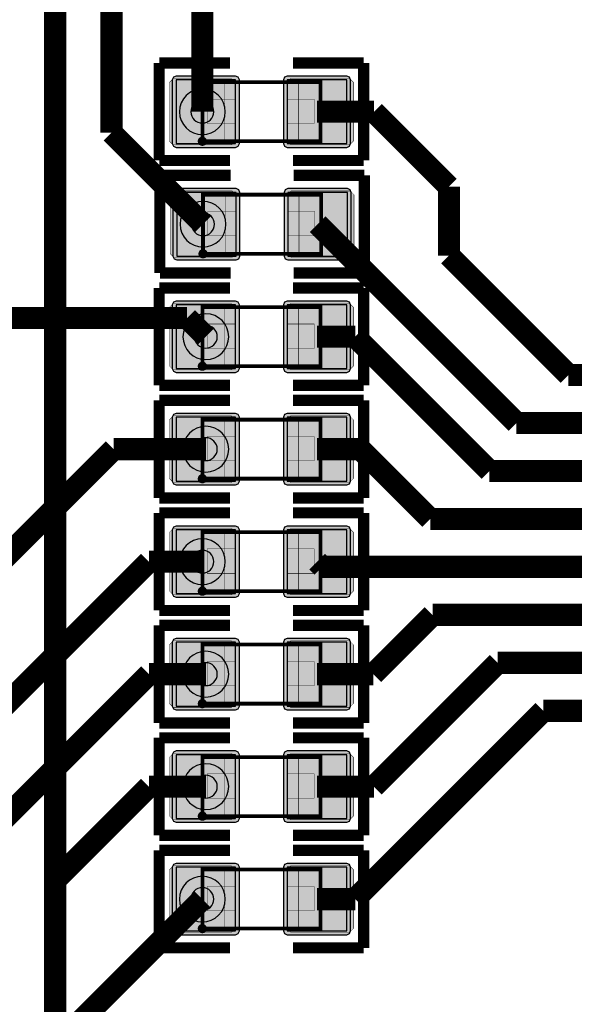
# Model space of a CAD drawing. Header units: millimetres. Extents: x -8 to 125, y -6 to 113.
# Tile 11 of 142: x 16 to 23, y 45 to 58. Entities that reach past the tile are written whole.
import ezdxf

# ---------------------------------------------------------------- set-up
doc = ezdxf.new("R2010")
doc.units = ezdxf.units.MM
for name, color, linetype, true_color in [('Bottom Layer', 7, 'Continuous', 0x0000ff), ('Component Marking Layer', 7, 'Continuous', 0x66ffcc), ('Component Shape Layer', 7, 'Continuous', 0x00cccc), ('Hole Layer', 7, 'Continuous', 0x222222), ('Inner1', 7, 'Continuous', 0x999966), ('Multi-Layer', 7, 'Continuous', 0xc0c0c0), ('Pin Soldering Layer', 7, 'Continuous', 0xcc9999), ('Top Layer', 7, 'Continuous', 0xff0000), ('Top Paste Mask Layer', 7, 'Continuous', 0x808080), ('Top Silkscreen Layer', 7, 'Continuous', 0xffcc00), ('Top Solder Mask Layer', 7, 'Continuous', 0x800080)]:
    doc.layers.add(name, color=color, linetype=linetype, true_color=true_color)

msp = doc.modelspace()

# ---------------------------------------------------------------- hatches: boundary and pattern name
at = {"layer": 'Component Marking Layer'}
for points in [[(18.19, 56.75, 1), (18.31, 56.75, 1)], [(18.199, 55.226, 1), (18.319, 55.226, 1)], [(18.19, 53.702, 1), (18.31, 53.702, 1)], [(18.19, 52.178, 1), (18.31, 52.178, 1)], [(18.19, 50.654, 1), (18.31, 50.654, 1)], [(18.19, 49.13, 1), (18.31, 49.13, 1)], [(18.19, 47.606, 1), (18.31, 47.606, 1)], [(18.19, 46.082, 1), (18.31, 46.082, 1)]]:
    msp.add_hatch(color=256, dxfattribs=at).paths.add_polyline_path(points)
at = {"layer": 'Pin Soldering Layer'}
for points in [[(18.25, 56.75), (18.25, 57.55), (18.55, 57.55), (18.55, 56.75)], [(19.85, 56.75), (19.85, 57.55), (19.55, 57.55), (19.55, 56.75)], [(18.259, 55.226), (18.259, 56.026), (18.559, 56.026), (18.559, 55.226)], [(19.859, 55.226), (19.859, 56.026), (19.559, 56.026), (19.559, 55.226)], [(18.25, 53.702), (18.25, 54.502), (18.55, 54.502), (18.55, 53.702)], [(19.85, 53.702), (19.85, 54.502), (19.55, 54.502), (19.55, 53.702)], [(18.25, 52.178), (18.25, 52.978), (18.55, 52.978), (18.55, 52.178)], [(19.85, 52.178), (19.85, 52.978), (19.55, 52.978), (19.55, 52.178)], [(18.25, 50.654), (18.25, 51.454), (18.55, 51.454), (18.55, 50.654)], [(19.85, 50.654), (19.85, 51.454), (19.55, 51.454), (19.55, 50.654)], [(18.25, 49.13), (18.25, 49.93), (18.55, 49.93), (18.55, 49.13)], [(19.85, 49.13), (19.85, 49.93), (19.55, 49.93), (19.55, 49.13)], [(18.25, 47.606), (18.25, 48.406), (18.55, 48.406), (18.55, 47.606)], [(19.85, 47.606), (19.85, 48.406), (19.55, 48.406), (19.55, 47.606)], [(18.25, 46.082), (18.25, 46.882), (18.55, 46.882), (18.55, 46.082)], [(19.85, 46.082), (19.85, 46.882), (19.55, 46.882), (19.55, 46.082)]]:
    msp.add_hatch(color=256, dxfattribs=at).paths.add_polyline_path(points)
at = {"layer": 'Top Layer'}
for points in [[(17.893, 57.582), (17.893, 56.718), (18.7, 56.718), (18.7, 57.582)], [(19.4, 57.582), (19.4, 56.718), (20.207, 56.718), (20.207, 57.582)], [(17.902, 56.058), (17.902, 55.194), (18.709, 55.194), (18.709, 56.058)], [(19.409, 56.058), (19.409, 55.194), (20.215, 55.194), (20.215, 56.058)], [(17.893, 54.534), (17.893, 53.67), (18.7, 53.67), (18.7, 54.534)], [(19.4, 54.534), (19.4, 53.67), (20.207, 53.67), (20.207, 54.534)], [(17.893, 53.01), (17.893, 52.146), (18.7, 52.146), (18.7, 53.01)], [(19.4, 53.01), (19.4, 52.146), (20.207, 52.146), (20.207, 53.01)], [(17.893, 51.486), (17.893, 50.622), (18.7, 50.622), (18.7, 51.486)], [(19.4, 51.486), (19.4, 50.622), (20.207, 50.622), (20.207, 51.486)], [(17.893, 49.962), (17.893, 49.098), (18.7, 49.098), (18.7, 49.962)], [(19.4, 49.962), (19.4, 49.098), (20.207, 49.098), (20.207, 49.962)], [(17.893, 48.438), (17.893, 47.574), (18.7, 47.574), (18.7, 48.438)], [(19.4, 48.438), (19.4, 47.574), (20.207, 47.574), (20.207, 48.438)], [(17.893, 46.914), (17.893, 46.05), (18.7, 46.05), (18.7, 46.914)], [(19.4, 46.914), (19.4, 46.05), (20.207, 46.05), (20.207, 46.914)]]:
    msp.add_hatch(color=256, dxfattribs=at).paths.add_polyline_path(points)
at = {"layer": 'Top Paste Mask Layer'}
for points in [[(18.695, 57.55), (18.695, 57.322), (18.315, 57.322), (18.315, 56.992), (18.695, 56.992), (18.695, 56.75), (18.645, 56.7), (17.855, 56.7), (17.805, 56.75), (17.805, 57.55), (17.855, 57.6), (18.645, 57.6)], [(20.245, 57.6), (19.445, 57.6), (19.395, 57.55), (19.395, 57.322), (19.765, 57.322), (19.765, 56.992), (19.395, 56.992), (19.395, 56.75), (19.445, 56.7), (20.245, 56.7), (20.295, 56.75), (20.295, 57.55)], [(18.704, 56.026), (18.704, 55.798), (18.324, 55.798), (18.324, 55.468), (18.704, 55.468), (18.704, 55.226), (18.654, 55.176), (17.864, 55.176), (17.814, 55.226), (17.814, 56.026), (17.864, 56.076), (18.654, 56.076)], [(20.254, 56.076), (19.454, 56.076), (19.404, 56.026), (19.404, 55.798), (19.774, 55.798), (19.774, 55.468), (19.404, 55.468), (19.404, 55.226), (19.454, 55.176), (20.254, 55.176), (20.304, 55.226), (20.304, 56.026)], [(18.695, 54.502), (18.695, 54.274), (18.315, 54.274), (18.315, 53.944), (18.695, 53.944), (18.695, 53.702), (18.645, 53.652), (17.855, 53.652), (17.805, 53.702), (17.805, 54.502), (17.855, 54.552), (18.645, 54.552)], [(20.245, 54.552), (19.445, 54.552), (19.395, 54.502), (19.395, 54.274), (19.765, 54.274), (19.765, 53.944), (19.395, 53.944), (19.395, 53.702), (19.445, 53.652), (20.245, 53.652), (20.295, 53.702), (20.295, 54.502)], [(18.695, 52.978), (18.695, 52.75), (18.315, 52.75), (18.315, 52.42), (18.695, 52.42), (18.695, 52.178), (18.645, 52.128), (17.855, 52.128), (17.805, 52.178), (17.805, 52.978), (17.855, 53.028), (18.645, 53.028)], [(20.245, 53.028), (19.445, 53.028), (19.395, 52.978), (19.395, 52.75), (19.765, 52.75), (19.765, 52.42), (19.395, 52.42), (19.395, 52.178), (19.445, 52.128), (20.245, 52.128), (20.295, 52.178), (20.295, 52.978)], [(18.695, 51.454), (18.695, 51.226), (18.315, 51.226), (18.315, 50.896), (18.695, 50.896), (18.695, 50.654), (18.645, 50.604), (17.855, 50.604), (17.805, 50.654), (17.805, 51.454), (17.855, 51.504), (18.645, 51.504)], [(20.245, 51.504), (19.445, 51.504), (19.395, 51.454), (19.395, 51.226), (19.765, 51.226), (19.765, 50.896), (19.395, 50.896), (19.395, 50.654), (19.445, 50.604), (20.245, 50.604), (20.295, 50.654), (20.295, 51.454)], [(18.695, 49.93), (18.695, 49.702), (18.315, 49.702), (18.315, 49.372), (18.695, 49.372), (18.695, 49.13), (18.645, 49.08), (17.855, 49.08), (17.805, 49.13), (17.805, 49.93), (17.855, 49.98), (18.645, 49.98)], [(20.245, 49.98), (19.445, 49.98), (19.395, 49.93), (19.395, 49.702), (19.765, 49.702), (19.765, 49.372), (19.395, 49.372), (19.395, 49.13), (19.445, 49.08), (20.245, 49.08), (20.295, 49.13), (20.295, 49.93)], [(18.695, 48.406), (18.695, 48.178), (18.315, 48.178), (18.315, 47.848), (18.695, 47.848), (18.695, 47.606), (18.645, 47.556), (17.855, 47.556), (17.805, 47.606), (17.805, 48.406), (17.855, 48.456), (18.645, 48.456)], [(20.245, 48.456), (19.445, 48.456), (19.395, 48.406), (19.395, 48.178), (19.765, 48.178), (19.765, 47.848), (19.395, 47.848), (19.395, 47.606), (19.445, 47.556), (20.245, 47.556), (20.295, 47.606), (20.295, 48.406)], [(18.695, 46.882), (18.695, 46.654), (18.315, 46.654), (18.315, 46.324), (18.695, 46.324), (18.695, 46.082), (18.645, 46.032), (17.855, 46.032), (17.805, 46.082), (17.805, 46.882), (17.855, 46.932), (18.645, 46.932)], [(20.245, 46.932), (19.445, 46.932), (19.395, 46.882), (19.395, 46.654), (19.765, 46.654), (19.765, 46.324), (19.395, 46.324), (19.395, 46.082), (19.445, 46.032), (20.245, 46.032), (20.295, 46.082), (20.295, 46.882)]]:
    msp.add_hatch(color=256, dxfattribs=at).paths.add_polyline_path(points)
at = {"layer": 'Top Solder Mask Layer'}
for points in [[(17.843, 57.582), (17.843, 56.718), (17.858, 56.682), (17.893, 56.667), (18.7, 56.667), (18.736, 56.682), (18.751, 56.718), (18.751, 57.582), (18.736, 57.618), (18.7, 57.633), (17.893, 57.633), (17.858, 57.618)], [(19.349, 57.582), (19.349, 56.718), (19.364, 56.682), (19.4, 56.667), (20.207, 56.667), (20.243, 56.682), (20.257, 56.718), (20.257, 57.582), (20.243, 57.618), (20.207, 57.633), (19.4, 57.633), (19.364, 57.618)], [(17.851, 56.058), (17.851, 55.194), (17.866, 55.158), (17.902, 55.143), (18.709, 55.143), (18.744, 55.158), (18.759, 55.194), (18.759, 56.058), (18.744, 56.094), (18.709, 56.109), (17.902, 56.109), (17.866, 56.094)], [(19.358, 56.058), (19.358, 55.194), (19.373, 55.158), (19.409, 55.143), (20.215, 55.143), (20.251, 55.158), (20.266, 55.194), (20.266, 56.058), (20.251, 56.094), (20.215, 56.109), (19.409, 56.109), (19.373, 56.094)], [(17.843, 54.534), (17.843, 53.67), (17.858, 53.634), (17.893, 53.619), (18.7, 53.619), (18.736, 53.634), (18.751, 53.67), (18.751, 54.534), (18.736, 54.57), (18.7, 54.585), (17.893, 54.585), (17.858, 54.57)], [(19.349, 54.534), (19.349, 53.67), (19.364, 53.634), (19.4, 53.619), (20.207, 53.619), (20.243, 53.634), (20.257, 53.67), (20.257, 54.534), (20.243, 54.57), (20.207, 54.585), (19.4, 54.585), (19.364, 54.57)], [(17.843, 53.01), (17.843, 52.146), (17.858, 52.11), (17.893, 52.095), (18.7, 52.095), (18.736, 52.11), (18.751, 52.146), (18.751, 53.01), (18.736, 53.046), (18.7, 53.061), (17.893, 53.061), (17.858, 53.046)], [(19.349, 53.01), (19.349, 52.146), (19.364, 52.11), (19.4, 52.095), (20.207, 52.095), (20.243, 52.11), (20.257, 52.146), (20.257, 53.01), (20.243, 53.046), (20.207, 53.061), (19.4, 53.061), (19.364, 53.046)], [(17.843, 51.486), (17.843, 50.622), (17.858, 50.586), (17.893, 50.571), (18.7, 50.571), (18.736, 50.586), (18.751, 50.622), (18.751, 51.486), (18.736, 51.522), (18.7, 51.537), (17.893, 51.537), (17.858, 51.522)], [(19.349, 51.486), (19.349, 50.622), (19.364, 50.586), (19.4, 50.571), (20.207, 50.571), (20.243, 50.586), (20.257, 50.622), (20.257, 51.486), (20.243, 51.522), (20.207, 51.537), (19.4, 51.537), (19.364, 51.522)], [(17.843, 49.962), (17.843, 49.098), (17.858, 49.062), (17.893, 49.047), (18.7, 49.047), (18.736, 49.062), (18.751, 49.098), (18.751, 49.962), (18.736, 49.998), (18.7, 50.013), (17.893, 50.013), (17.858, 49.998)], [(19.349, 49.962), (19.349, 49.098), (19.364, 49.062), (19.4, 49.047), (20.207, 49.047), (20.243, 49.062), (20.257, 49.098), (20.257, 49.962), (20.243, 49.998), (20.207, 50.013), (19.4, 50.013), (19.364, 49.998)], [(17.843, 48.438), (17.843, 47.574), (17.858, 47.538), (17.893, 47.523), (18.7, 47.523), (18.736, 47.538), (18.751, 47.574), (18.751, 48.438), (18.736, 48.474), (18.7, 48.489), (17.893, 48.489), (17.858, 48.474)], [(19.349, 48.438), (19.349, 47.574), (19.364, 47.538), (19.4, 47.523), (20.207, 47.523), (20.243, 47.538), (20.257, 47.574), (20.257, 48.438), (20.243, 48.474), (20.207, 48.489), (19.4, 48.489), (19.364, 48.474)], [(17.843, 46.914), (17.843, 46.05), (17.858, 46.014), (17.893, 45.999), (18.7, 45.999), (18.736, 46.014), (18.751, 46.05), (18.751, 46.914), (18.736, 46.95), (18.7, 46.965), (17.893, 46.965), (17.858, 46.95)], [(19.349, 46.914), (19.349, 46.05), (19.364, 46.014), (19.4, 45.999), (20.207, 45.999), (20.243, 46.014), (20.257, 46.05), (20.257, 46.914), (20.243, 46.95), (20.207, 46.965), (19.4, 46.965), (19.364, 46.95)]]:
    msp.add_hatch(color=256, dxfattribs=at).paths.add_polyline_path(points)

# ---------------------------------------------------------------- linework, layer by layer
at = {"layer": 'Bottom Layer', "const_width": 0.3}
for points in [[(18.25, 59.728), (18.25, 57.15)], [(17.018, 59.102), (17.018, 56.867)], [(17.018, 56.867), (18.259, 55.626)], [(10.414, 54.356), (18.043, 54.356)], [(18.043, 54.356), (18.297, 54.102)], [(12.546, 48.074), (17.05, 52.578)], [(17.05, 52.578), (18.297, 52.578)], [(17.526, 51.054), (14.478, 48.006)], [(18.25, 51.054), (17.526, 51.054)], [(15.494, 47.498), (17.526, 49.53)], [(17.526, 49.53), (18.297, 49.53)], [(16.256, 46.736), (17.526, 48.006)], [(17.526, 48.006), (18.297, 48.006)], [(16.256, 30.48), (16.256, 46.736)]]:
    msp.add_lwpolyline(points, dxfattribs=at)
at = {"layer": 'Component Marking Layer', "const_width": 0.00508}
for points in [[(18.19, 56.75, 1), (18.31, 56.75, 1)], [(18.199, 55.226, 1), (18.319, 55.226, 1)], [(18.19, 53.702, 1), (18.31, 53.702, 1)], [(18.19, 52.178, 1), (18.31, 52.178, 1)], [(18.19, 50.654, 1), (18.31, 50.654, 1)], [(18.19, 49.13, 1), (18.31, 49.13, 1)], [(18.19, 47.606, 1), (18.31, 47.606, 1)], [(18.19, 46.082, 1), (18.31, 46.082, 1)]]:
    msp.add_lwpolyline(points, format="xyb", close=True, dxfattribs=at)
at = {"layer": 'Component Shape Layer', "const_width": 0.0508}
for points in [[(18.25, 56.75), (18.25, 57.55), (19.85, 57.55), (19.85, 56.75)], [(18.25, 56.75), (18.25, 57.55), (19.85, 57.55), (19.85, 56.75)], [(18.259, 55.226), (18.259, 56.026), (19.859, 56.026), (19.859, 55.226)], [(18.259, 55.226), (18.259, 56.026), (19.859, 56.026), (19.859, 55.226)], [(18.25, 53.702), (18.25, 54.502), (19.85, 54.502), (19.85, 53.702)], [(18.25, 53.702), (18.25, 54.502), (19.85, 54.502), (19.85, 53.702)], [(18.25, 52.178), (18.25, 52.978), (19.85, 52.978), (19.85, 52.178)], [(18.25, 52.178), (18.25, 52.978), (19.85, 52.978), (19.85, 52.178)], [(18.25, 50.654), (18.25, 51.454), (19.85, 51.454), (19.85, 50.654)], [(18.25, 50.654), (18.25, 51.454), (19.85, 51.454), (19.85, 50.654)], [(18.25, 49.13), (18.25, 49.93), (19.85, 49.93), (19.85, 49.13)], [(18.25, 49.13), (18.25, 49.93), (19.85, 49.93), (19.85, 49.13)], [(18.25, 47.606), (18.25, 48.406), (19.85, 48.406), (19.85, 47.606)], [(18.25, 47.606), (18.25, 48.406), (19.85, 48.406), (19.85, 47.606)], [(18.25, 46.082), (18.25, 46.882), (19.85, 46.882), (19.85, 46.082)], [(18.25, 46.082), (18.25, 46.882), (19.85, 46.882), (19.85, 46.082)]]:
    msp.add_lwpolyline(points, close=True, dxfattribs=at)
at = {"layer": 'Hole Layer'}
for points in [[(18.095, 57.15, 1), (18.405, 57.15, 1)], [(18.104, 55.626, 1), (18.414, 55.626, 1)], [(18.142, 54.102, 1), (18.452, 54.102, 1)], [(18.142, 52.578, 1), (18.452, 52.578, 1)], [(18.095, 51.054, 1), (18.405, 51.054, 1)], [(18.142, 49.53, 1), (18.452, 49.53, 1)], [(18.142, 48.006, 1), (18.452, 48.006, 1)], [(18.095, 46.482, 1), (18.405, 46.482, 1)]]:
    msp.add_lwpolyline(points, format="xyb", close=True, dxfattribs=at)
at = {"layer": 'Inner1', "const_width": 0.3}
msp.add_lwpolyline([(18.25, 46.482), (16.002, 44.234)], dxfattribs=at)
at = {"layer": 'Multi-Layer'}
for points in [[(17.94, 57.15, 1), (18.56, 57.15, 1)], [(17.949, 55.626, 1), (18.569, 55.626, 1)], [(17.987, 54.102, 1), (18.607, 54.102, 1)], [(17.987, 52.578, 1), (18.607, 52.578, 1)], [(17.94, 51.054, 1), (18.56, 51.054, 1)], [(17.987, 49.53, 1), (18.607, 49.53, 1)], [(17.987, 48.006, 1), (18.607, 48.006, 1)], [(17.94, 46.482, 1), (18.56, 46.482, 1)]]:
    msp.add_lwpolyline(points, format="xyb", close=True, dxfattribs=at)
at = {"layer": 'Pin Soldering Layer', "const_width": 0.00508}
for points in [[(18.25, 56.75), (18.25, 57.55), (18.55, 57.55), (18.55, 56.75)], [(18.25, 56.75), (18.25, 57.55), (18.55, 57.55), (18.55, 56.75)], [(19.85, 56.75), (19.85, 57.55), (19.55, 57.55), (19.55, 56.75)], [(19.85, 56.75), (19.85, 57.55), (19.55, 57.55), (19.55, 56.75)], [(18.259, 55.226), (18.259, 56.026), (18.559, 56.026), (18.559, 55.226)], [(18.259, 55.226), (18.259, 56.026), (18.559, 56.026), (18.559, 55.226)], [(19.859, 55.226), (19.859, 56.026), (19.559, 56.026), (19.559, 55.226)], [(19.859, 55.226), (19.859, 56.026), (19.559, 56.026), (19.559, 55.226)], [(18.25, 53.702), (18.25, 54.502), (18.55, 54.502), (18.55, 53.702)], [(18.25, 53.702), (18.25, 54.502), (18.55, 54.502), (18.55, 53.702)], [(19.85, 53.702), (19.85, 54.502), (19.55, 54.502), (19.55, 53.702)], [(19.85, 53.702), (19.85, 54.502), (19.55, 54.502), (19.55, 53.702)], [(18.25, 52.178), (18.25, 52.978), (18.55, 52.978), (18.55, 52.178)], [(18.25, 52.178), (18.25, 52.978), (18.55, 52.978), (18.55, 52.178)], [(19.85, 52.178), (19.85, 52.978), (19.55, 52.978), (19.55, 52.178)], [(19.85, 52.178), (19.85, 52.978), (19.55, 52.978), (19.55, 52.178)], [(18.25, 50.654), (18.25, 51.454), (18.55, 51.454), (18.55, 50.654)], [(18.25, 50.654), (18.25, 51.454), (18.55, 51.454), (18.55, 50.654)], [(19.85, 50.654), (19.85, 51.454), (19.55, 51.454), (19.55, 50.654)], [(19.85, 50.654), (19.85, 51.454), (19.55, 51.454), (19.55, 50.654)], [(18.25, 49.13), (18.25, 49.93), (18.55, 49.93), (18.55, 49.13)], [(18.25, 49.13), (18.25, 49.93), (18.55, 49.93), (18.55, 49.13)], [(19.85, 49.13), (19.85, 49.93), (19.55, 49.93), (19.55, 49.13)], [(19.85, 49.13), (19.85, 49.93), (19.55, 49.93), (19.55, 49.13)], [(18.25, 47.606), (18.25, 48.406), (18.55, 48.406), (18.55, 47.606)], [(18.25, 47.606), (18.25, 48.406), (18.55, 48.406), (18.55, 47.606)], [(19.85, 47.606), (19.85, 48.406), (19.55, 48.406), (19.55, 47.606)], [(19.85, 47.606), (19.85, 48.406), (19.55, 48.406), (19.55, 47.606)], [(18.25, 46.082), (18.25, 46.882), (18.55, 46.882), (18.55, 46.082)], [(18.25, 46.082), (18.25, 46.882), (18.55, 46.882), (18.55, 46.082)], [(19.85, 46.082), (19.85, 46.882), (19.55, 46.882), (19.55, 46.082)], [(19.85, 46.082), (19.85, 46.882), (19.55, 46.882), (19.55, 46.082)]]:
    msp.add_lwpolyline(points, close=True, dxfattribs=at)
at = {"layer": 'Top Layer', "const_width": 0.3}
for points in [[(16.256, 63.126), (16.256, 39.379)], [(19.803, 57.15), (20.574, 57.15)], [(20.574, 57.15), (21.59, 56.134)], [(21.59, 56.134), (21.59, 55.202)], [(19.812, 55.626), (22.505, 52.933)], [(21.59, 55.202), (23.209, 53.583)], [(20.32, 54.102), (19.803, 54.102)], [(20.32, 54.102), (22.139, 52.283)], [(23.209, 53.583), (24.409, 53.583)], [(22.505, 52.933), (24.409, 52.933)], [(20.391, 52.578), (19.803, 52.578)], [(20.391, 52.578), (21.336, 51.633)], [(22.139, 52.283), (24.409, 52.283)], [(21.336, 51.633), (24.409, 51.633)], [(19.874, 50.983), (19.803, 51.054)], [(19.874, 50.983), (24.409, 50.983)], [(20.565, 49.53), (21.368, 50.333)], [(21.368, 50.333), (24.409, 50.333)], [(20.574, 48.006), (22.251, 49.683)], [(22.251, 49.683), (24.409, 49.683)], [(19.803, 49.53), (20.565, 49.53)], [(20.32, 46.482), (22.871, 49.033)], [(22.871, 49.033), (24.409, 49.033)], [(20.574, 48.006), (19.803, 48.006)], [(20.32, 46.482), (19.803, 46.482)]]:
    msp.add_lwpolyline(points, dxfattribs=at)
at = {"layer": 'Top Layer'}
for points in [[(17.893, 57.582), (17.893, 56.718), (18.7, 56.718), (18.7, 57.582)], [(19.4, 57.582), (19.4, 56.718), (20.207, 56.718), (20.207, 57.582)], [(17.902, 56.058), (17.902, 55.194), (18.709, 55.194), (18.709, 56.058)], [(19.409, 56.058), (19.409, 55.194), (20.215, 55.194), (20.215, 56.058)], [(17.893, 54.534), (17.893, 53.67), (18.7, 53.67), (18.7, 54.534)], [(19.4, 54.534), (19.4, 53.67), (20.207, 53.67), (20.207, 54.534)], [(17.893, 53.01), (17.893, 52.146), (18.7, 52.146), (18.7, 53.01)], [(19.4, 53.01), (19.4, 52.146), (20.207, 52.146), (20.207, 53.01)], [(17.893, 51.486), (17.893, 50.622), (18.7, 50.622), (18.7, 51.486)], [(19.4, 51.486), (19.4, 50.622), (20.207, 50.622), (20.207, 51.486)], [(17.893, 49.962), (17.893, 49.098), (18.7, 49.098), (18.7, 49.962)], [(19.4, 49.962), (19.4, 49.098), (20.207, 49.098), (20.207, 49.962)], [(17.893, 48.438), (17.893, 47.574), (18.7, 47.574), (18.7, 48.438)], [(19.4, 48.438), (19.4, 47.574), (20.207, 47.574), (20.207, 48.438)], [(17.893, 46.914), (17.893, 46.05), (18.7, 46.05), (18.7, 46.914)], [(19.4, 46.914), (19.4, 46.05), (20.207, 46.05), (20.207, 46.914)]]:
    msp.add_lwpolyline(points, close=True, dxfattribs=at)
at = {"layer": 'Top Paste Mask Layer', "const_width": 0.00508}
for points in [[(18.695, 57.55), (18.695, 57.322), (18.315, 57.322), (18.315, 56.992), (18.695, 56.992), (18.695, 56.75), (18.645, 56.7), (17.855, 56.7), (17.805, 56.75), (17.805, 57.55), (17.855, 57.6), (18.645, 57.6)], [(18.695, 57.55), (18.695, 57.322), (18.315, 57.322), (18.315, 56.992), (18.695, 56.992), (18.695, 56.75), (18.645, 56.7), (17.855, 56.7), (17.805, 56.75), (17.805, 57.55), (17.855, 57.6), (18.645, 57.6)], [(20.245, 57.6), (19.445, 57.6), (19.395, 57.55), (19.395, 57.322), (19.765, 57.322), (19.765, 56.992), (19.395, 56.992), (19.395, 56.75), (19.445, 56.7), (20.245, 56.7), (20.295, 56.75), (20.295, 57.55)], [(20.245, 57.6), (19.445, 57.6), (19.395, 57.55), (19.395, 57.322), (19.765, 57.322), (19.765, 56.992), (19.395, 56.992), (19.395, 56.75), (19.445, 56.7), (20.245, 56.7), (20.295, 56.75), (20.295, 57.55)], [(18.704, 56.026), (18.704, 55.798), (18.324, 55.798), (18.324, 55.468), (18.704, 55.468), (18.704, 55.226), (18.654, 55.176), (17.864, 55.176), (17.814, 55.226), (17.814, 56.026), (17.864, 56.076), (18.654, 56.076)], [(18.704, 56.026), (18.704, 55.798), (18.324, 55.798), (18.324, 55.468), (18.704, 55.468), (18.704, 55.226), (18.654, 55.176), (17.864, 55.176), (17.814, 55.226), (17.814, 56.026), (17.864, 56.076), (18.654, 56.076)], [(20.254, 56.076), (19.454, 56.076), (19.404, 56.026), (19.404, 55.798), (19.774, 55.798), (19.774, 55.468), (19.404, 55.468), (19.404, 55.226), (19.454, 55.176), (20.254, 55.176), (20.304, 55.226), (20.304, 56.026)], [(20.254, 56.076), (19.454, 56.076), (19.404, 56.026), (19.404, 55.798), (19.774, 55.798), (19.774, 55.468), (19.404, 55.468), (19.404, 55.226), (19.454, 55.176), (20.254, 55.176), (20.304, 55.226), (20.304, 56.026)], [(18.695, 54.502), (18.695, 54.274), (18.315, 54.274), (18.315, 53.944), (18.695, 53.944), (18.695, 53.702), (18.645, 53.652), (17.855, 53.652), (17.805, 53.702), (17.805, 54.502), (17.855, 54.552), (18.645, 54.552)], [(18.695, 54.502), (18.695, 54.274), (18.315, 54.274), (18.315, 53.944), (18.695, 53.944), (18.695, 53.702), (18.645, 53.652), (17.855, 53.652), (17.805, 53.702), (17.805, 54.502), (17.855, 54.552), (18.645, 54.552)], [(20.245, 54.552), (19.445, 54.552), (19.395, 54.502), (19.395, 54.274), (19.765, 54.274), (19.765, 53.944), (19.395, 53.944), (19.395, 53.702), (19.445, 53.652), (20.245, 53.652), (20.295, 53.702), (20.295, 54.502)], [(20.245, 54.552), (19.445, 54.552), (19.395, 54.502), (19.395, 54.274), (19.765, 54.274), (19.765, 53.944), (19.395, 53.944), (19.395, 53.702), (19.445, 53.652), (20.245, 53.652), (20.295, 53.702), (20.295, 54.502)], [(18.695, 52.978), (18.695, 52.75), (18.315, 52.75), (18.315, 52.42), (18.695, 52.42), (18.695, 52.178), (18.645, 52.128), (17.855, 52.128), (17.805, 52.178), (17.805, 52.978), (17.855, 53.028), (18.645, 53.028)], [(18.695, 52.978), (18.695, 52.75), (18.315, 52.75), (18.315, 52.42), (18.695, 52.42), (18.695, 52.178), (18.645, 52.128), (17.855, 52.128), (17.805, 52.178), (17.805, 52.978), (17.855, 53.028), (18.645, 53.028)], [(20.245, 53.028), (19.445, 53.028), (19.395, 52.978), (19.395, 52.75), (19.765, 52.75), (19.765, 52.42), (19.395, 52.42), (19.395, 52.178), (19.445, 52.128), (20.245, 52.128), (20.295, 52.178), (20.295, 52.978)], [(20.245, 53.028), (19.445, 53.028), (19.395, 52.978), (19.395, 52.75), (19.765, 52.75), (19.765, 52.42), (19.395, 52.42), (19.395, 52.178), (19.445, 52.128), (20.245, 52.128), (20.295, 52.178), (20.295, 52.978)], [(18.695, 51.454), (18.695, 51.226), (18.315, 51.226), (18.315, 50.896), (18.695, 50.896), (18.695, 50.654), (18.645, 50.604), (17.855, 50.604), (17.805, 50.654), (17.805, 51.454), (17.855, 51.504), (18.645, 51.504)], [(18.695, 51.454), (18.695, 51.226), (18.315, 51.226), (18.315, 50.896), (18.695, 50.896), (18.695, 50.654), (18.645, 50.604), (17.855, 50.604), (17.805, 50.654), (17.805, 51.454), (17.855, 51.504), (18.645, 51.504)], [(20.245, 51.504), (19.445, 51.504), (19.395, 51.454), (19.395, 51.226), (19.765, 51.226), (19.765, 50.896), (19.395, 50.896), (19.395, 50.654), (19.445, 50.604), (20.245, 50.604), (20.295, 50.654), (20.295, 51.454)], [(20.245, 51.504), (19.445, 51.504), (19.395, 51.454), (19.395, 51.226), (19.765, 51.226), (19.765, 50.896), (19.395, 50.896), (19.395, 50.654), (19.445, 50.604), (20.245, 50.604), (20.295, 50.654), (20.295, 51.454)], [(18.695, 49.93), (18.695, 49.702), (18.315, 49.702), (18.315, 49.372), (18.695, 49.372), (18.695, 49.13), (18.645, 49.08), (17.855, 49.08), (17.805, 49.13), (17.805, 49.93), (17.855, 49.98), (18.645, 49.98)], [(18.695, 49.93), (18.695, 49.702), (18.315, 49.702), (18.315, 49.372), (18.695, 49.372), (18.695, 49.13), (18.645, 49.08), (17.855, 49.08), (17.805, 49.13), (17.805, 49.93), (17.855, 49.98), (18.645, 49.98)], [(20.245, 49.98), (19.445, 49.98), (19.395, 49.93), (19.395, 49.702), (19.765, 49.702), (19.765, 49.372), (19.395, 49.372), (19.395, 49.13), (19.445, 49.08), (20.245, 49.08), (20.295, 49.13), (20.295, 49.93)], [(20.245, 49.98), (19.445, 49.98), (19.395, 49.93), (19.395, 49.702), (19.765, 49.702), (19.765, 49.372), (19.395, 49.372), (19.395, 49.13), (19.445, 49.08), (20.245, 49.08), (20.295, 49.13), (20.295, 49.93)], [(18.695, 48.406), (18.695, 48.178), (18.315, 48.178), (18.315, 47.848), (18.695, 47.848), (18.695, 47.606), (18.645, 47.556), (17.855, 47.556), (17.805, 47.606), (17.805, 48.406), (17.855, 48.456), (18.645, 48.456)], [(18.695, 48.406), (18.695, 48.178), (18.315, 48.178), (18.315, 47.848), (18.695, 47.848), (18.695, 47.606), (18.645, 47.556), (17.855, 47.556), (17.805, 47.606), (17.805, 48.406), (17.855, 48.456), (18.645, 48.456)], [(20.245, 48.456), (19.445, 48.456), (19.395, 48.406), (19.395, 48.178), (19.765, 48.178), (19.765, 47.848), (19.395, 47.848), (19.395, 47.606), (19.445, 47.556), (20.245, 47.556), (20.295, 47.606), (20.295, 48.406)], [(20.245, 48.456), (19.445, 48.456), (19.395, 48.406), (19.395, 48.178), (19.765, 48.178), (19.765, 47.848), (19.395, 47.848), (19.395, 47.606), (19.445, 47.556), (20.245, 47.556), (20.295, 47.606), (20.295, 48.406)], [(18.695, 46.882), (18.695, 46.654), (18.315, 46.654), (18.315, 46.324), (18.695, 46.324), (18.695, 46.082), (18.645, 46.032), (17.855, 46.032), (17.805, 46.082), (17.805, 46.882), (17.855, 46.932), (18.645, 46.932)], [(18.695, 46.882), (18.695, 46.654), (18.315, 46.654), (18.315, 46.324), (18.695, 46.324), (18.695, 46.082), (18.645, 46.032), (17.855, 46.032), (17.805, 46.082), (17.805, 46.882), (17.855, 46.932), (18.645, 46.932)], [(20.245, 46.932), (19.445, 46.932), (19.395, 46.882), (19.395, 46.654), (19.765, 46.654), (19.765, 46.324), (19.395, 46.324), (19.395, 46.082), (19.445, 46.032), (20.245, 46.032), (20.295, 46.082), (20.295, 46.882)], [(20.245, 46.932), (19.445, 46.932), (19.395, 46.882), (19.395, 46.654), (19.765, 46.654), (19.765, 46.324), (19.395, 46.324), (19.395, 46.082), (19.445, 46.032), (20.245, 46.032), (20.295, 46.082), (20.295, 46.882)]]:
    msp.add_lwpolyline(points, close=True, dxfattribs=at)
at = {"layer": 'Top Silkscreen Layer', "const_width": 0.152}
for points in [[(17.665, 56.49), (17.665, 57.811)], [(17.665, 57.811), (18.624, 57.811)], [(17.665, 56.49), (17.665, 57.811)], [(17.665, 57.811), (18.624, 57.811)], [(20.435, 57.811), (19.476, 57.811)], [(20.435, 57.811), (19.476, 57.811)], [(20.435, 56.49), (20.435, 57.811)], [(20.435, 56.49), (20.435, 57.811)], [(18.624, 56.49), (17.665, 56.49)], [(18.624, 56.49), (17.665, 56.49)], [(19.476, 56.49), (20.435, 56.49)], [(19.476, 56.49), (20.435, 56.49)], [(17.674, 54.966), (17.674, 56.287)], [(17.674, 56.287), (18.632, 56.287)], [(17.674, 54.966), (17.674, 56.287)], [(17.674, 56.287), (18.632, 56.287)], [(20.444, 56.287), (19.485, 56.287)], [(20.444, 56.287), (19.485, 56.287)], [(20.444, 54.966), (20.444, 56.287)], [(20.444, 54.966), (20.444, 56.287)], [(18.632, 54.966), (17.674, 54.966)], [(18.632, 54.966), (17.674, 54.966)], [(19.485, 54.966), (20.444, 54.966)], [(19.485, 54.966), (20.444, 54.966)], [(17.665, 53.442), (17.665, 54.763)], [(17.665, 54.763), (18.624, 54.763)], [(17.665, 53.442), (17.665, 54.763)], [(17.665, 54.763), (18.624, 54.763)], [(20.435, 54.763), (19.476, 54.763)], [(20.435, 54.763), (19.476, 54.763)], [(20.435, 53.442), (20.435, 54.763)], [(20.435, 53.442), (20.435, 54.763)], [(18.624, 53.442), (17.665, 53.442)], [(18.624, 53.442), (17.665, 53.442)], [(19.476, 53.442), (20.435, 53.442)], [(19.476, 53.442), (20.435, 53.442)], [(17.665, 51.918), (17.665, 53.239)], [(17.665, 53.239), (18.624, 53.239)], [(17.665, 51.918), (17.665, 53.239)], [(17.665, 53.239), (18.624, 53.239)], [(20.435, 53.239), (19.476, 53.239)], [(20.435, 53.239), (19.476, 53.239)], [(20.435, 51.918), (20.435, 53.239)], [(20.435, 51.918), (20.435, 53.239)], [(18.624, 51.918), (17.665, 51.918)], [(18.624, 51.918), (17.665, 51.918)], [(19.476, 51.918), (20.435, 51.918)], [(19.476, 51.918), (20.435, 51.918)], [(17.665, 50.393), (17.665, 51.715)], [(17.665, 51.715), (18.624, 51.715)], [(17.665, 50.393), (17.665, 51.715)], [(17.665, 51.715), (18.624, 51.715)], [(20.435, 51.715), (19.476, 51.715)], [(20.435, 51.715), (19.476, 51.715)], [(20.435, 50.393), (20.435, 51.715)], [(20.435, 50.393), (20.435, 51.715)], [(18.624, 50.393), (17.665, 50.393)], [(18.624, 50.393), (17.665, 50.393)], [(19.476, 50.393), (20.435, 50.393)], [(19.476, 50.393), (20.435, 50.393)], [(17.665, 48.869), (17.665, 50.191)], [(17.665, 50.191), (18.624, 50.191)], [(17.665, 48.869), (17.665, 50.191)], [(17.665, 50.191), (18.624, 50.191)], [(20.435, 50.191), (19.476, 50.191)], [(20.435, 50.191), (19.476, 50.191)], [(20.435, 48.869), (20.435, 50.191)], [(20.435, 48.869), (20.435, 50.191)], [(18.624, 48.869), (17.665, 48.869)], [(18.624, 48.869), (17.665, 48.869)], [(19.476, 48.869), (20.435, 48.869)], [(19.476, 48.869), (20.435, 48.869)], [(17.665, 47.345), (17.665, 48.667)], [(17.665, 48.667), (18.624, 48.667)], [(17.665, 47.345), (17.665, 48.667)], [(17.665, 48.667), (18.624, 48.667)], [(20.435, 48.667), (19.476, 48.667)], [(20.435, 48.667), (19.476, 48.667)], [(20.435, 47.345), (20.435, 48.667)], [(20.435, 47.345), (20.435, 48.667)], [(18.624, 47.345), (17.665, 47.345)], [(18.624, 47.345), (17.665, 47.345)], [(19.476, 47.345), (20.435, 47.345)], [(19.476, 47.345), (20.435, 47.345)], [(17.665, 45.821), (17.665, 47.143)], [(17.665, 47.143), (18.624, 47.143)], [(17.665, 45.821), (17.665, 47.143)], [(17.665, 47.143), (18.624, 47.143)], [(20.435, 47.143), (19.476, 47.143)], [(20.435, 47.143), (19.476, 47.143)], [(20.435, 45.821), (20.435, 47.143)], [(20.435, 45.821), (20.435, 47.143)], [(18.624, 45.821), (17.665, 45.821)], [(18.624, 45.821), (17.665, 45.821)], [(19.476, 45.821), (20.435, 45.821)], [(19.476, 45.821), (20.435, 45.821)]]:
    msp.add_lwpolyline(points, dxfattribs=at)
at = {"layer": 'Top Solder Mask Layer'}
for points in [[(17.843, 57.582), (17.843, 56.718), (17.858, 56.682), (17.893, 56.667), (18.7, 56.667), (18.736, 56.682), (18.751, 56.718), (18.751, 57.582), (18.736, 57.618), (18.7, 57.633), (17.893, 57.633), (17.858, 57.618)], [(19.349, 57.582), (19.349, 56.718), (19.364, 56.682), (19.4, 56.667), (20.207, 56.667), (20.243, 56.682), (20.257, 56.718), (20.257, 57.582), (20.243, 57.618), (20.207, 57.633), (19.4, 57.633), (19.364, 57.618)], [(17.851, 56.058), (17.851, 55.194), (17.866, 55.158), (17.902, 55.143), (18.709, 55.143), (18.744, 55.158), (18.759, 55.194), (18.759, 56.058), (18.744, 56.094), (18.709, 56.109), (17.902, 56.109), (17.866, 56.094)], [(19.358, 56.058), (19.358, 55.194), (19.373, 55.158), (19.409, 55.143), (20.215, 55.143), (20.251, 55.158), (20.266, 55.194), (20.266, 56.058), (20.251, 56.094), (20.215, 56.109), (19.409, 56.109), (19.373, 56.094)], [(17.843, 54.534), (17.843, 53.67), (17.858, 53.634), (17.893, 53.619), (18.7, 53.619), (18.736, 53.634), (18.751, 53.67), (18.751, 54.534), (18.736, 54.57), (18.7, 54.585), (17.893, 54.585), (17.858, 54.57)], [(19.349, 54.534), (19.349, 53.67), (19.364, 53.634), (19.4, 53.619), (20.207, 53.619), (20.243, 53.634), (20.257, 53.67), (20.257, 54.534), (20.243, 54.57), (20.207, 54.585), (19.4, 54.585), (19.364, 54.57)], [(17.843, 53.01), (17.843, 52.146), (17.858, 52.11), (17.893, 52.095), (18.7, 52.095), (18.736, 52.11), (18.751, 52.146), (18.751, 53.01), (18.736, 53.046), (18.7, 53.061), (17.893, 53.061), (17.858, 53.046)], [(19.349, 53.01), (19.349, 52.146), (19.364, 52.11), (19.4, 52.095), (20.207, 52.095), (20.243, 52.11), (20.257, 52.146), (20.257, 53.01), (20.243, 53.046), (20.207, 53.061), (19.4, 53.061), (19.364, 53.046)], [(17.843, 51.486), (17.843, 50.622), (17.858, 50.586), (17.893, 50.571), (18.7, 50.571), (18.736, 50.586), (18.751, 50.622), (18.751, 51.486), (18.736, 51.522), (18.7, 51.537), (17.893, 51.537), (17.858, 51.522)], [(19.349, 51.486), (19.349, 50.622), (19.364, 50.586), (19.4, 50.571), (20.207, 50.571), (20.243, 50.586), (20.257, 50.622), (20.257, 51.486), (20.243, 51.522), (20.207, 51.537), (19.4, 51.537), (19.364, 51.522)], [(17.843, 49.962), (17.843, 49.098), (17.858, 49.062), (17.893, 49.047), (18.7, 49.047), (18.736, 49.062), (18.751, 49.098), (18.751, 49.962), (18.736, 49.998), (18.7, 50.013), (17.893, 50.013), (17.858, 49.998)], [(19.349, 49.962), (19.349, 49.098), (19.364, 49.062), (19.4, 49.047), (20.207, 49.047), (20.243, 49.062), (20.257, 49.098), (20.257, 49.962), (20.243, 49.998), (20.207, 50.013), (19.4, 50.013), (19.364, 49.998)], [(17.843, 48.438), (17.843, 47.574), (17.858, 47.538), (17.893, 47.523), (18.7, 47.523), (18.736, 47.538), (18.751, 47.574), (18.751, 48.438), (18.736, 48.474), (18.7, 48.489), (17.893, 48.489), (17.858, 48.474)], [(19.349, 48.438), (19.349, 47.574), (19.364, 47.538), (19.4, 47.523), (20.207, 47.523), (20.243, 47.538), (20.257, 47.574), (20.257, 48.438), (20.243, 48.474), (20.207, 48.489), (19.4, 48.489), (19.364, 48.474)], [(17.843, 46.914), (17.843, 46.05), (17.858, 46.014), (17.893, 45.999), (18.7, 45.999), (18.736, 46.014), (18.751, 46.05), (18.751, 46.914), (18.736, 46.95), (18.7, 46.965), (17.893, 46.965), (17.858, 46.95)], [(19.349, 46.914), (19.349, 46.05), (19.364, 46.014), (19.4, 45.999), (20.207, 45.999), (20.243, 46.014), (20.257, 46.05), (20.257, 46.914), (20.243, 46.95), (20.207, 46.965), (19.4, 46.965), (19.364, 46.95)]]:
    msp.add_lwpolyline(points, close=True, dxfattribs=at)

doc.saveas('drawing.dxf')
